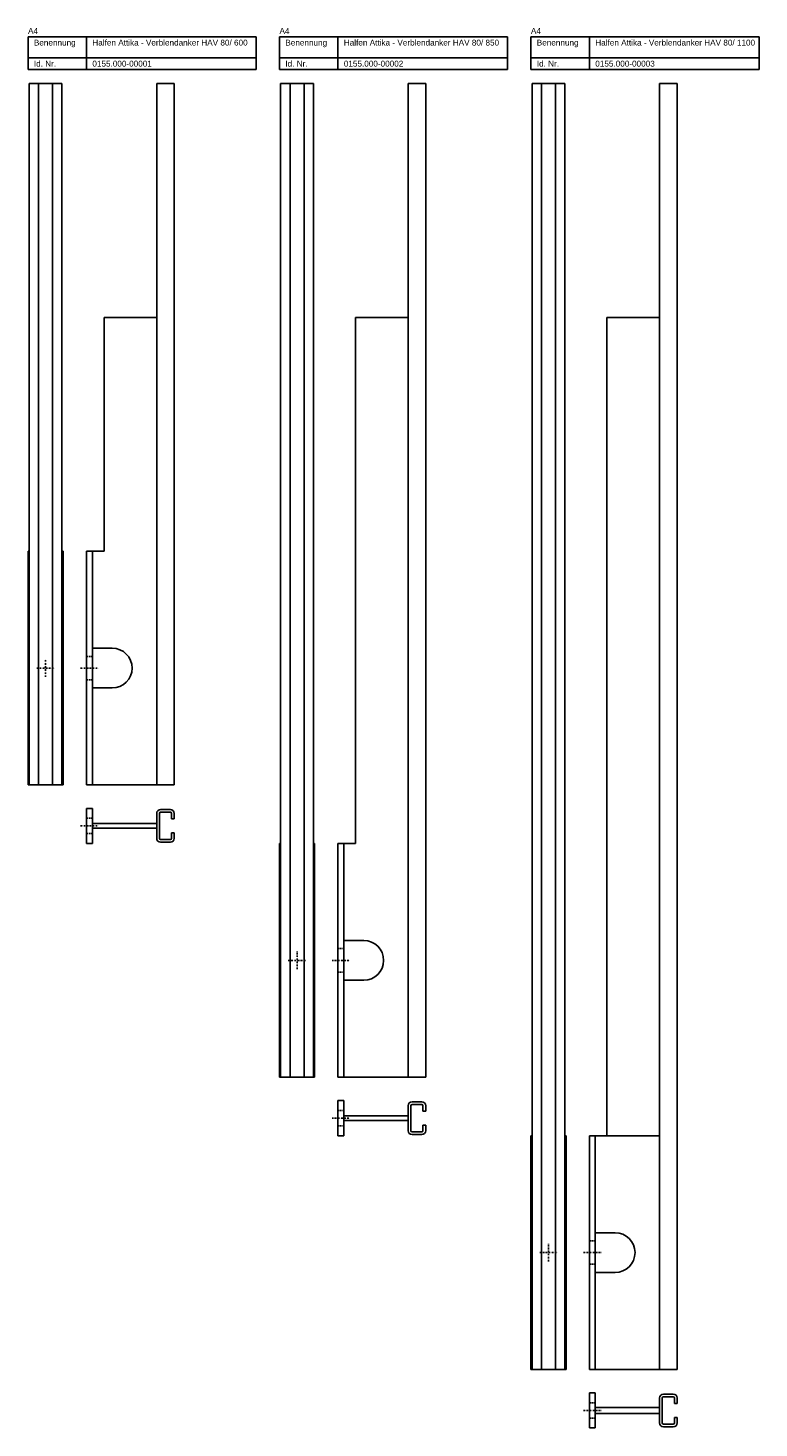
# Model space of a CAD drawing. Header units: millimetres. Extents: x 3 to 628, y -927 to 271.
import ezdxf

# ---------------------------------------------------------------- set-up
doc = ezdxf.new("R2010")
doc.units = ezdxf.units.MM
doc.header["$LTSCALE"] = 5
doc.linetypes.add('STRICHPUNKT2', pattern=[0.5, 0.25, -0.125, 0, -0.125])
doc.linetypes.add('VERDECKT', pattern=[0.375, 0.25, -0.125])
doc.layers.add('HALFEN-KONSOLANKER', color=2, linetype='CONTINUOUS')
doc.styles.add('ARIAL50', font='ARIAL.TTF', dxfattribs={"height": 5})

msp = doc.modelspace()

# ---------------------------------------------------------------- linework, layer by layer
at = {"layer": 'HALFEN-KONSOLANKER'}
for p, q in [((3.4, 263.2), (198.4, 263.2)), ((3.4, 235.2), (3.4, 263.2)), ((53.4, 235.2), (53.4, 263.2)), ((198.4, 235.2), (198.4, 263.2)), ((218.4, 263.2), (413.4, 263.2)), ((218.4, 235.2), (218.4, 263.2)), ((268.4, 235.2), (268.4, 263.2)), ((413.4, 235.2), (413.4, 263.2)), ((433.4, 263.2), (628.4, 263.2)), ((433.4, 235.2), (433.4, 263.2)), ((483.4, 235.2), (483.4, 263.2)), ((628.4, 235.2), (628.4, 263.2)), ((3.4, 245.2), (198.4, 245.2)), ((218.4, 245.2), (413.4, 245.2)), ((433.4, 245.2), (628.4, 245.2)), ((3.4, 235.2), (198.4, 235.2)), ((218.4, 235.2), (413.4, 235.2)), ((433.4, 235.2), (628.4, 235.2)), ((4.4, -376.8), (4.4, 223.2)), ((32.4, 223.2), (4.4, 223.2)), ((12.4, -376.8), (12.4, 223.2)), ((24.4, -376.8), (24.4, 223.2)), ((32.4, -376.8), (32.4, 223.2)), ((128.4, 223.2), (113.4, 223.2)), ((113.4, 223.2), (113.4, -376.8)), ((128.4, -376.8), (128.4, 223.2)), ((219.4, -626.8), (219.4, 223.2)), ((247.4, 223.2), (219.4, 223.2)), ((227.4, -626.8), (227.4, 223.2)), ((239.4, -626.8), (239.4, 223.2)), ((247.4, -626.8), (247.4, 223.2)), ((328.4, 223.2), (328.4, -626.8)), ((343.4, 223.2), (328.4, 223.2)), ((343.4, -626.8), (343.4, 223.2)), ((434.4, -876.8), (434.4, 223.2)), ((462.4, 223.2), (434.4, 223.2)), ((442.4, -876.8), (442.4, 223.2)), ((454.4, -876.8), (454.4, 223.2)), ((462.4, -876.8), (462.4, 223.2)), ((543.4, 223.2), (543.4, -876.8)), ((558.4, 223.2), (543.4, 223.2)), ((558.4, -876.8), (558.4, 223.2)), ((68.4, 23.2), (68.4, -176.8)), ((68.4, 23.2), (113.4, 23.2)), ((283.4, 23.2), (283.4, -426.8)), ((283.4, 23.2), (328.4, 23.2)), ((498.4, 23.2), (498.4, -676.8)), ((498.4, 23.2), (543.4, 23.2)), ((3.4, -176.8), (3.4, -376.8)), ((4.4, -176.8), (3.4, -176.8)), ((33.4, -176.8), (32.4, -176.8)), ((33.4, -176.8), (33.4, -376.8)), ((53.4, -176.8), (68.4, -176.8)), ((53.4, -176.8), (53.4, -376.8)), ((53.4, -176.8), (53.4, -376.8)), ((58.4, -176.8), (58.4, -376.8)), ((75.4, -259.8), (58.4, -259.8)), ((75.4, -293.8), (58.4, -293.8)), ((33.4, -376.8), (3.4, -376.8)), ((53.4, -376.8), (128.4, -376.8)), ((53.4, -396.8), (58.4, -396.8)), ((53.4, -396.8), (53.4, -426.8)), ((58.4, -396.8), (58.4, -426.8)), ((113.4, -401.1), (113.4, -422.5)), ((115.7, -401.1), (115.7, -422.5)), ((116.7, -397.8), (125.1, -397.8)), ((116.7, -400.1), (125.1, -400.1)), ((126.1, -401.1), (126.1, -405.8)), ((126.1, -405.8), (128.4, -405.8)), ((128.4, -401.1), (128.4, -405.8)), ((58.4, -409.8), (113.4, -409.8)), ((58.4, -413.8), (113.4, -413.8)), ((126.1, -417.8), (128.4, -417.8)), ((126.1, -417.8), (126.1, -422.5)), ((128.4, -417.8), (128.4, -422.5)), ((53.4, -426.8), (58.4, -426.8)), ((116.7, -423.5), (125.1, -423.5)), ((116.7, -425.8), (125.1, -425.8)), ((218.4, -426.8), (218.4, -626.8)), ((219.4, -426.8), (218.4, -426.8)), ((248.4, -426.8), (247.4, -426.8)), ((248.4, -426.8), (248.4, -626.8)), ((268.4, -426.8), (283.4, -426.8)), ((268.4, -426.8), (268.4, -626.8)), ((268.4, -426.8), (268.4, -626.8)), ((273.4, -426.8), (273.4, -626.8)), ((290.4, -509.8), (273.4, -509.8)), ((290.4, -543.8), (273.4, -543.8)), ((248.4, -626.8), (218.4, -626.8)), ((268.4, -626.8), (343.4, -626.8)), ((268.4, -646.8), (273.4, -646.8)), ((268.4, -646.8), (268.4, -676.8)), ((273.4, -646.8), (273.4, -676.8)), ((328.4, -651.1), (328.4, -672.5)), ((330.7, -651.1), (330.7, -672.5)), ((331.7, -647.8), (340.1, -647.8)), ((331.7, -650.1), (340.1, -650.1)), ((341.1, -651.1), (341.1, -655.8)), ((341.1, -655.8), (343.4, -655.8)), ((343.4, -651.1), (343.4, -655.8)), ((273.4, -659.8), (328.4, -659.8)), ((273.4, -663.8), (328.4, -663.8)), ((341.1, -667.8), (341.1, -672.5)), ((341.1, -667.8), (343.4, -667.8)), ((343.4, -667.8), (343.4, -672.5)), ((268.4, -676.8), (273.4, -676.8)), ((331.7, -673.5), (340.1, -673.5)), ((331.7, -675.8), (340.1, -675.8)), ((433.4, -676.8), (433.4, -876.8)), ((434.4, -676.8), (433.4, -676.8)), ((463.4, -676.8), (462.4, -676.8)), ((463.4, -676.8), (463.4, -876.8)), ((483.4, -676.8), (483.4, -876.8)), ((483.4, -676.8), (483.4, -876.8)), ((483.4, -676.8), (543.4, -676.8)), ((488.4, -676.8), (488.4, -876.8)), ((505.4, -759.8), (488.4, -759.8)), ((505.4, -793.8), (488.4, -793.8)), ((463.4, -876.8), (433.4, -876.8)), ((483.4, -876.8), (558.4, -876.8)), ((483.4, -896.8), (483.4, -926.8)), ((483.4, -896.8), (488.4, -896.8)), ((488.4, -896.8), (488.4, -926.8)), ((546.7, -897.8), (555.1, -897.8)), ((488.4, -909.3), (543.4, -909.3)), ((543.4, -901.1), (543.4, -922.5)), ((545.7, -901.1), (545.7, -922.5)), ((546.7, -900.1), (555.1, -900.1)), ((556.1, -901.1), (556.1, -905.8)), ((556.1, -905.8), (558.4, -905.8)), ((558.4, -901.1), (558.4, -905.8)), ((488.4, -914.3), (543.4, -914.3)), ((556.1, -917.8), (558.4, -917.8)), ((556.1, -917.8), (556.1, -922.5)), ((558.4, -917.8), (558.4, -922.5)), ((483.4, -926.8), (488.4, -926.8)), ((546.7, -923.5), (555.1, -923.5)), ((546.7, -925.8), (555.1, -925.8))]:
    msp.add_line(p, q, dxfattribs=at)
at = {"layer": 'HALFEN-KONSOLANKER', "color": 1, "linetype": 'STRICHPUNKT2'}
for p, q in [((18.4, -284.3), (18.4, -269.3)), ((10.9, -276.8), (25.9, -276.8)), ((48.4, -276.8), (63.4, -276.8)), ((48.4, -411.8), (63.4, -411.8)), ((225.9, -526.8), (240.9, -526.8)), ((233.4, -534.3), (233.4, -519.3)), ((263.4, -526.8), (278.4, -526.8)), ((263.4, -661.8), (278.4, -661.8)), ((440.9, -776.8), (455.9, -776.8)), ((448.4, -784.3), (448.4, -769.3)), ((478.4, -776.8), (493.4, -776.8)), ((478.4, -911.8), (493.4, -911.8))]:
    msp.add_line(p, q, dxfattribs=at)
at = {"layer": 'HALFEN-KONSOLANKER', "color": 1, "linetype": 'VERDECKT'}
for p, q in [((53.4, -266.8), (58.4, -266.8)), ((53.4, -286.8), (58.4, -286.8)), ((53.4, -405.3), (58.4, -405.3)), ((53.4, -418.3), (58.4, -418.3)), ((268.4, -516.8), (273.4, -516.8)), ((268.4, -536.8), (273.4, -536.8)), ((268.4, -655.3), (273.4, -655.3)), ((268.4, -668.3), (273.4, -668.3)), ((483.4, -766.8), (488.4, -766.8)), ((483.4, -786.8), (488.4, -786.8)), ((483.4, -905.3), (488.4, -905.3)), ((483.4, -918.3), (488.4, -918.3))]:
    msp.add_line(p, q, dxfattribs=at)
at = {"layer": 'HALFEN-KONSOLANKER'}
for centre, radius, start, end in [((75.4, -276.8), 17, 270, 90), ((116.7, -401.1), 3.3, 90, 180), ((116.7, -401.1), 1, 90, 180), ((125.1, -401.1), 3.3, 0, 90), ((125.1, -401.1), 1, 0, 90), ((116.7, -422.5), 3.3, 180, 270), ((116.7, -422.5), 1, 180, 270), ((125.1, -422.5), 1, 270, 360), ((125.1, -422.5), 3.3, 270, 0), ((290.4, -526.8), 17, 270, 90), ((331.7, -651.1), 3.3, 90, 180), ((331.7, -651.1), 1, 90, 180), ((340.1, -651.1), 3.3, 0, 90), ((340.1, -651.1), 1, 0, 90), ((331.7, -672.5), 3.3, 180, 270), ((331.7, -672.5), 1, 180, 270), ((340.1, -672.5), 3.3, 270, 0), ((340.1, -672.5), 1, 270, 360), ((505.4, -776.8), 17, 270, 90), ((546.7, -901.1), 3.3, 90, 180), ((555.1, -901.1), 3.3, 0, 90), ((546.7, -901.1), 1, 90, 180), ((555.1, -901.1), 1, 0, 90), ((546.7, -922.5), 3.3, 180, 270), ((546.7, -922.5), 1, 180, 270), ((555.1, -922.5), 3.3, 270, 0), ((555.1, -922.5), 1, 270, 360)]:
    msp.add_arc(centre, radius, start, end, dxfattribs=at)

# ---------------------------------------------------------------- texts
at = {"layer": 'HALFEN-KONSOLANKER', "style": 'ARIAL50'}
for s, p in [('A4', (3.4, 265.7)), ('A4', (218.4, 265.7)), ('A4', (433.4, 265.7)), ('Benennung', (8.4, 255.7)), ('Halfen Attika - Verblendanker HAV 80/ 600', (58.4, 255.7)), ('Benennung', (223.4, 255.7)), ('Halfen Attika - Verblendanker HAV 80/ 850', (273.4, 255.7)), ('Benennung', (438.4, 255.7)), ('Halfen Attika - Verblendanker HAV 80/ 1100', (488.4, 255.7)), ('Id. Nr.', (8.4, 237.7)), ('0155.000-00001', (58.4, 237.7)), ('Id. Nr.', (223.4, 237.7)), ('0155.000-00002', (273.4, 237.7)), ('Id. Nr.', (438.4, 237.7)), ('0155.000-00003', (488.4, 237.7))]:
    msp.add_text(s, height=5, dxfattribs=at).set_placement(p)

doc.saveas('drawing.dxf')
